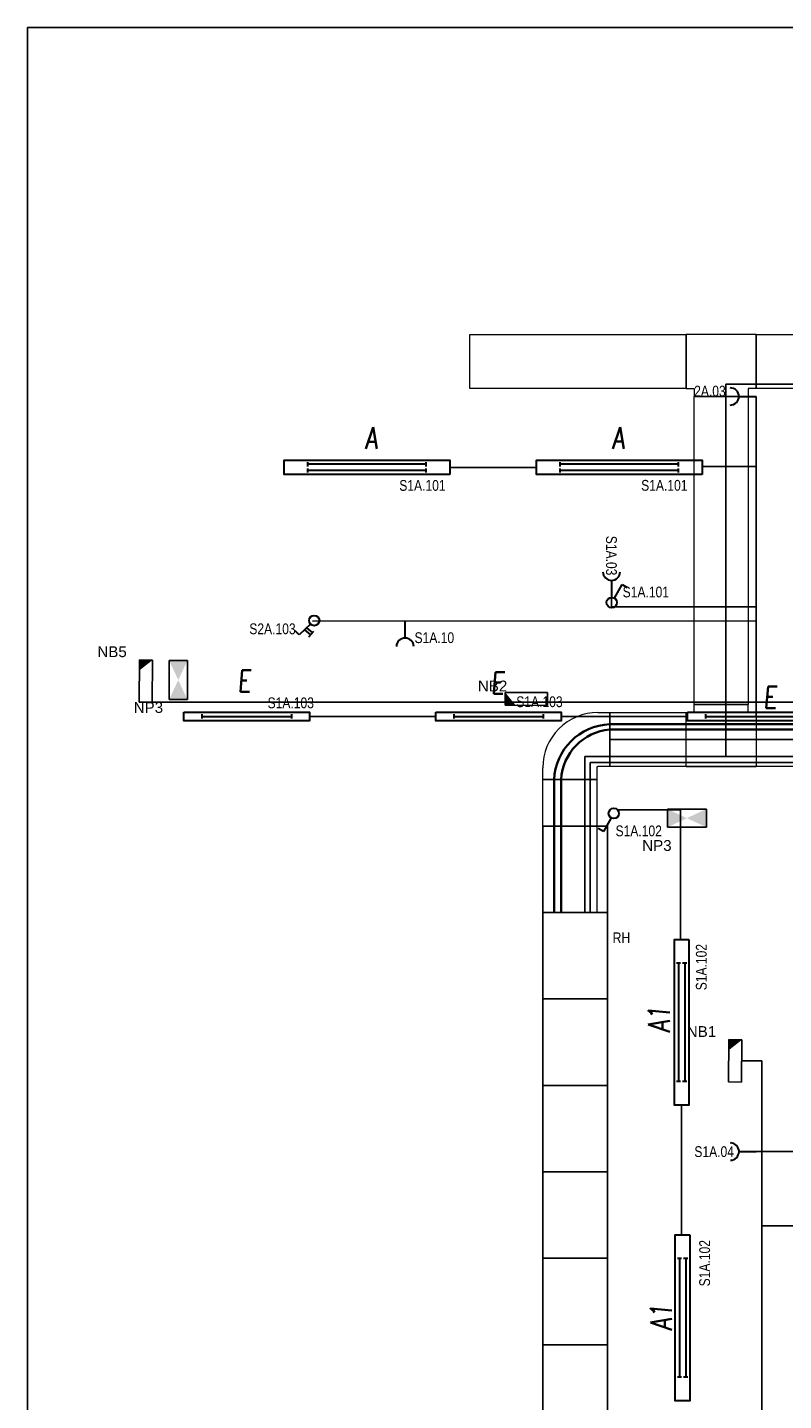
# Model space of a CAD drawing. Header units: millimetres. Extents: x 373037 to 682063, y 76092 to 274210.
# Tile 3 of 256: x 373037 to 380029, y 121765 to 134472. Entities that reach past the tile are written whole.
import ezdxf
from ezdxf.enums import TextEntityAlignment as Align

# ---------------------------------------------------------------- set-up
doc = ezdxf.new("R2010")
doc.units = ezdxf.units.MM
doc.header["$LTSCALE"] = 100
doc.layers.get('0').update_dxf_attribs({"linetype": 'CONTINUOUS'})
for name, color, linetype, lineweight in [('2DE_OBL', 97, 'CONTINUOUS', 30), ('2DE_OBL_L1', 91, 'CONTINUOUS', 30), ('E_NOUZOVÉ+PP OSVĚTLENÍ', 60, 'CONTINUOUS', 25), ('E_SVĚTLA POPIS', 130, 'CONTINUOUS', 30), ('E_VEDENÍ SILNOPROUD', 50, 'CONTINUOUS', 25), ('E_VEDENÍ_CBS', 214, 'CONTINUOUS', 25), ('E_VYPINACE', 170, 'CONTINUOUS', 30), ('E_ZÁSUVKY POPIS', 156, 'CONTINUOUS', 30), ('E_ZÁSUVKY.OST.+VYVODY', 11, 'CONTINUOUS', 30), ('E_ŽLABY', 40, 'CONTINUOUS', 15), ('U1 LIGHTING', 10, 'CONTINUOUS', 35)]:
    doc.layers.add(name, color=color, linetype=linetype, lineweight=lineweight)
for name, color, linetype in [('BEZPECNOSTNE SVETLA', 80, 'CONTINUOUS'), ('E_RÁM', 253, 'CONTINUOUS'), ('GC3_MEP_E_LV_SECURITY LIGHT', 80, 'CONTINUOUS'), ('PIKTOGRAMY', 210, 'CONTINUOUS'), ('Svetla - prepinace', 7, 'CONTINUOUS')]:
    doc.layers.add(name, color=color, linetype=linetype)
doc.styles.add('ARIAL', font='arial.ttf')
doc.styles.add('CP_ATTR', font='ROMANS.SHX')
doc.styles.add('CS-ROMANS', font='romans.shx', dxfattribs={"width": 0.75, "oblique": 5})
doc.styles.get("Standard").update_dxf_attribs({"font": 'arial.ttf'})
doc.styles.add('V+P_01_B3_E_FP_001$0$BLOCK', font='romans.shx', dxfattribs={"width": 0.8})

# ---------------------------------------------------------------- blocks, each defined once
blk = doc.blocks.new('zasuvka_jednoducha')
at = {"color": 1, "lineweight": 30}
blk.add_line((19281, 12983), (19281, 13143), dxfattribs=at)
blk.add_arc((19281, 12903), 80, 0, 180, dxfattribs=at)
blk = doc.blocks.new('*U30')
at = {"color": 0, "linetype": 'ByBlock'}
for p, q in [((24, 249.57), (96, 374.28)), ((96, 374.28), (143.56, 346.82))]:
    blk.add_line(p, q, dxfattribs=at)
blk.add_circle((0, 208), 48, dxfattribs=at)
blk = doc.blocks.new('prepinas-svetel-jednoduchy')
at = {"layer": 'E_VYPINACE', "rotation": 89.99999999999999}
blk.add_blockref('*U30', (208, 2), dxfattribs=at)
blk = doc.blocks.new('2DELLI010_CZ')
for p, q in [((-0.5, 0.25), (-0.5, 0.05)), ((0.5, 0.25), (0.5, 0.05)), ((-0.5, 0.15), (0.5, 0.15)), ((-0.5, -0.05), (-0.5, -0.25)), ((0.5, -0.05), (0.5, -0.25)), ((-0.5, -0.15), (0.5, -0.15))]:
    blk.add_line(p, q)
blk.add_lwpolyline([(-0.7, 0.35), (0.7, 0.35), (0.7, -0.35), (-0.7, -0.35)], close=True)
at = {"linetype": 'ByBlock', "style": 'CP_ATTR', "flags": 9}
for tag, p in [('NAME', (-0.092, -0.018)), ('GROUP', (-0.092, -0.018)), ('NUMBER', (-0.092, -0.018)), ('PRODUCER', (-0.092, -0.018)), ('ARTICLE', (-0.092, -0.018)), ('CHARACTER', (-0.092, -0.018)), ('VOLTAGE', (-0.092, -0.019)), ('WEIGHT', (-0.092, -0.018)), ('OTHER', (-0.092, -0.018)), ('PRODUCT-TYPE', (-0.092, -0.019)), ('ORDER-NO', (-0.092, -0.019)), ('POWER', (-0.092, -0.019))]:
    blk.add_attdef(tag, text='', height=0.00005, dxfattribs=at).set_placement(p, align=Align.MIDDLE_LEFT)
blk = doc.blocks.new('E')
at = {"layer": 'U1 LIGHTING', "style": 'CS-ROMANS', "oblique": 5, "width": 0.75}
blk.add_text('E', height=200, dxfattribs=at).set_placement((229480, 21709))
blk = doc.blocks.new('2DELLI009_CZ')
for p, q in [((-0.5, 0.1), (-0.5, -0.1)), ((-0.5, 0), (0.5, 0)), ((0.5, 0.1), (0.5, -0.1))]:
    blk.add_line(p, q)
blk.add_lwpolyline([(-0.7, 0.2), (0.7, 0.2), (0.7, -0.2), (-0.7, -0.2)], close=True)
at = {"linetype": 'ByBlock', "style": 'CP_ATTR', "flags": 9}
for tag, p in [('NAME', (-0.092, -0.018)), ('GROUP', (-0.092, -0.018)), ('NUMBER', (-0.092, -0.018)), ('PRODUCER', (-0.092, -0.018)), ('ARTICLE', (-0.092, -0.018)), ('CHARACTER', (-0.092, -0.018)), ('VOLTAGE', (-0.092, -0.019)), ('WEIGHT', (-0.092, -0.018)), ('OTHER', (-0.092, -0.018)), ('PRODUCT-TYPE', (-0.092, -0.019)), ('ORDER-NO', (-0.092, -0.019)), ('POWER', (-0.092, -0.019))]:
    blk.add_attdef(tag, text='', height=0.00005, dxfattribs=at).set_placement(p, align=Align.MIDDLE_LEFT)
blk = doc.blocks.new('*U141')
for p, q in [((120, 260), (120, 370)), ((120, 370), (620, 370)), ((620, 370), (620, 260)), ((0, -250), (0, 250)), ((0, 250), (110, 250)), ((110, -250), (0, -250))]:
    blk.add_line(p, q)
for radius in [510, 10]:
    blk.add_arc((110, 260), radius, 270, 0)
at = {"style": 'CP_ATTR', "flags": 9}
for tag in ['NAME', 'PRODUCER', 'PRODUCT-TYPE', 'ARTICLE', 'FLOW', 'NUMBER', 'SYSTEM', 'FORM', 'SIZE', 'OTHER']:
    blk.add_attdef(tag, (0, 0), '', height=0.0001, dxfattribs=at)
blk = doc.blocks.new('*U143')
for p, q in [((0, -250), (0, 250)), ((0, 250), (8685, 250)), ((8685, 250), (8685, -250)), ((8685, -250), (0, -250))]:
    blk.add_line(p, q)
at = {"style": 'CP_ATTR', "flags": 9}
for tag in ['NAME', 'PRODUCER', 'PRODUCT-TYPE', 'ARTICLE', 'FLOW', 'NUMBER', 'SYSTEM', 'FORM', 'SIZE', 'OTHER']:
    blk.add_attdef(tag, (0, 0), '', height=0.0001, dxfattribs=at)
blk = doc.blocks.new('*U145')
for p, q in [((75, 325), (75, 325)), ((75, 325), (575, 325)), ((75, 250), (75, 325)), ((575, 325), (575, 325)), ((575, 250), (575, 325)), ((0, -250), (0, 250)), ((0, 250), (0, 250)), ((0, 250), (75, 250)), ((650, 250), (575, 250)), ((650, 250), (650, 250)), ((650, 250), (650, -250)), ((0, -250), (0, -250)), ((0, -250), (650, -250)), ((650, -250), (650, -250))]:
    blk.add_line(p, q)
at = {"style": 'CP_ATTR', "flags": 9}
for tag in ['NAME', 'PRODUCER', 'PRODUCT-TYPE', 'ARTICLE', 'FLOW', 'NUMBER', 'SYSTEM', 'FORM', 'SIZE', 'OTHER']:
    blk.add_attdef(tag, (0, 0), '', height=0.0001, dxfattribs=at)
blk = doc.blocks.new('*U146')
for p, q in [((75, 325), (75, 325)), ((75, 325), (575, 325)), ((75, 250), (75, 325)), ((575, 325), (575, 325)), ((575, 250), (575, 325)), ((0, -250), (0, 250)), ((0, 250), (0, 250)), ((0, 250), (75, 250)), ((650, 250), (575, 250)), ((650, 250), (650, 250)), ((650, 250), (650, -250)), ((0, -250), (0, -250)), ((0, -250), (650, -250)), ((650, -250), (650, -250))]:
    blk.add_line(p, q)
at = {"style": 'CP_ATTR', "flags": 9}
for tag in ['NAME', 'PRODUCER', 'PRODUCT-TYPE', 'ARTICLE', 'FLOW', 'NUMBER', 'SYSTEM', 'FORM', 'SIZE', 'OTHER']:
    blk.add_attdef(tag, (0, 0), '', height=0.0001, dxfattribs=at)
blk = doc.blocks.new('*U148')
for p, q in [((0, -250), (0, 250)), ((0, 250), (1230, 250)), ((1230, 250), (1230, -250)), ((1230, -250), (0, -250))]:
    blk.add_line(p, q)
at = {"style": 'CP_ATTR', "flags": 9}
for tag in ['NAME', 'PRODUCER', 'PRODUCT-TYPE', 'ARTICLE', 'FLOW', 'NUMBER', 'SYSTEM', 'FORM', 'SIZE', 'OTHER']:
    blk.add_attdef(tag, (0, 0), '', height=0.0001, dxfattribs=at)
blk = doc.blocks.new('*U149')
for p, q in [((0, -250), (0, 250)), ((0, 250), (2850, 250)), ((2850, 250), (2850, -250)), ((2850, -250), (0, -250))]:
    blk.add_line(p, q)
at = {"style": 'CP_ATTR', "flags": 9}
for tag in ['NAME', 'PRODUCER', 'PRODUCT-TYPE', 'ARTICLE', 'FLOW', 'NUMBER', 'SYSTEM', 'FORM', 'SIZE', 'OTHER']:
    blk.add_attdef(tag, (0, 0), '', height=0.0001, dxfattribs=at)
blk = doc.blocks.new('*U150')
for p, q in [((0, -250), (0, 250)), ((0, 250), (1576, 250)), ((1576, 250), (1576, -250)), ((1576, -250), (0, -250))]:
    blk.add_line(p, q)
at = {"style": 'CP_ATTR', "flags": 9}
for tag in ['NAME', 'PRODUCER', 'PRODUCT-TYPE', 'ARTICLE', 'FLOW', 'NUMBER', 'SYSTEM', 'FORM', 'SIZE', 'OTHER']:
    blk.add_attdef(tag, (0, 0), '', height=0.0001, dxfattribs=at)
blk = doc.blocks.new('*U151')
for p, q in [((0, -250), (0, 250)), ((0, 250), (2000, 250)), ((2000, 250), (2000, -250)), ((2000, -250), (0, -250))]:
    blk.add_line(p, q)
at = {"style": 'CP_ATTR', "flags": 9}
for tag in ['NAME', 'PRODUCER', 'PRODUCT-TYPE', 'ARTICLE', 'FLOW', 'NUMBER', 'SYSTEM', 'FORM', 'SIZE', 'OTHER']:
    blk.add_attdef(tag, (0, 0), '', height=0.0001, dxfattribs=at)
blk = doc.blocks.new('*U24')
at = {"color": 0, "linetype": 'ByBlock'}
for p, q in [((24, 249.57), (96, 374.28)), ((96, 374.28), (143.56, 346.82))]:
    blk.add_line(p, q, dxfattribs=at)
blk.add_circle((0, 208), 48, dxfattribs=at)
blk = doc.blocks.new('tlacitko_prepinac_svetla')
at = {"layer": 'E_VYPINACE'}
for points in [[(16875, 8774), (16940, 8744)], [(16888, 8798), (16951, 8769)], [(16930, 8722), (16960, 8787)]]:
    blk.add_lwpolyline(points, dxfattribs=at)
at = {"layer": 'E_VYPINACE', "rotation": 180}
blk.add_blockref('*U24', (16937, 9090), dxfattribs=at)
blk = doc.blocks.new('*U89')
at = {"layer": 'E_NOUZOVÉ+PP OSVĚTLENÍ', "linetype": 'ByBlock'}
for p, q in [((135, 59), (-255, 61)), ((-255, 61), (-255, -59)), ((135, -61), (135, 59)), ((-255, -59), (135, -61))]:
    blk.add_line(p, q, dxfattribs=at)
at = {"layer": 'E_NOUZOVÉ+PP OSVĚTLENÍ'}
blk.add_solid([(-255, 61), (-255, -59), (-158, -60)], dxfattribs=at)
at = {"layer": 'E_NOUZOVÉ+PP OSVĚTLENÍ', "style": 'ARIAL'}
blk.add_attdef('BEZ.SV', (52, -54), '', height=100, dxfattribs=at)
blk = doc.blocks.new('V+P_01_B3_E_FP_001$0$E-LI-35')
at = {"layer": 'E_NOUZOVÉ+PP OSVĚTLENÍ', "linetype": 'ByBlock'}
for p, q in [((-10.88, -1.92), (10.88, -1.92)), ((-10.88, -12.08), (-10.88, -1.92)), ((10.88, -1.92), (10.88, -12.08)), ((-10.88, -12.08), (10.88, -12.08))]:
    blk.add_line(p, q, dxfattribs=at)
at = {"layer": 'E_NOUZOVÉ+PP OSVĚTLENÍ'}
blk.add_solid([(-10.88, -12.08), (-10.88, -1.92), (10.88, -1.92), (10.88, -12.08)], dxfattribs=at)
at = {"layer": 'E_NOUZOVÉ+PP OSVĚTLENÍ', "style": 'V+P_01_B3_E_FP_001$0$BLOCK', "width": 0.8, "flags": 8}
for tag, p in [('DIVERS.1', (-17.93, -2.11)), ('DIVERS.2', (-16.41, -11.97))]:
    blk.add_attdef(tag, text='', height=7.25, dxfattribs=at).set_placement(p, align=Align.RIGHT)
at = {"layer": 'E_NOUZOVÉ+PP OSVĚTLENÍ', "style": 'V+P_01_B3_E_FP_001$0$BLOCK', "width": 0.8}
for tag, p, height, flags in [('BLOCKNAME', (-6.79, -1.4), 2.54, 3), ('LEISTUNG', (13.35, -11.99), 7.25, 8)]:
    blk.add_attdef(tag, p, '', height=height, dxfattribs=dict(at, flags=flags))
blk.add_attdef('STROMKREIS', text='', height=7.25, dxfattribs=at).set_placement((-11.76, -23.81), align=Align.BOTTOM_CENTER)
blk = doc.blocks.new('*U39')
at = {"layer": 'GC3_MEP_E_LV_SECURITY LIGHT', "xscale": 16.54563019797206, "yscale": 16.54563022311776, "zscale": 16.54563022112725, "rotation": 270.0000000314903}
blk.add_blockref('V+P_01_B3_E_FP_001$0$E-LI-35', (116, 0), dxfattribs=at)
at = {"layer": 'PIKTOGRAMY', "style": 'ARIAL'}
blk.add_attdef('PIKTOGRAM', (162, -40), '', height=100, dxfattribs=at)
blk = doc.blocks.new('*U91')
at = {"layer": 'E_NOUZOVÉ+PP OSVĚTLENÍ', "linetype": 'ByBlock'}
for p, q in [((-118, 196), (-122, -194)), ((2, 194), (-118, 196)), ((-2, -196), (2, 194)), ((-122, -194), (-2, -196))]:
    blk.add_line(p, q, dxfattribs=at)
at = {"layer": 'E_NOUZOVÉ+PP OSVĚTLENÍ'}
blk.add_solid([(2, 194), (-118, 196), (-119, 99)], dxfattribs=at)
at = {"layer": 'E_NOUZOVÉ+PP OSVĚTLENÍ', "style": 'ARIAL'}
blk.add_attdef('BEZ.SV', (52, -54), '', height=100, dxfattribs=at)
blk = doc.blocks.new('*U239')
at = {"layer": 'GC3_MEP_E_LV_SECURITY LIGHT', "xscale": 16.54563019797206, "yscale": 16.54563022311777, "zscale": 16.54563022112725, "rotation": 180.0000000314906}
blk.add_blockref('V+P_01_B3_E_FP_001$0$E-LI-35', (0, -116), dxfattribs=at)
at = {"layer": 'PIKTOGRAMY', "style": 'ARIAL'}
blk.add_attdef('PIKTOGRAM', (162, -40), '', height=100, dxfattribs=at)
blk = doc.blocks.new('A')
at = {"layer": 'U1 LIGHTING', "style": 'CS-ROMANS', "oblique": 5, "width": 0.75}
blk.add_text('A', height=200, dxfattribs=at).set_placement((229480, 21709))
blk = doc.blocks.new('A1')
at = {"layer": 'U1 LIGHTING', "style": 'CS-ROMANS', "oblique": 5, "width": 0.75}
blk.add_text('A1', height=200, dxfattribs=at).set_placement((229480, 21709))

msp = doc.modelspace()

# ---------------------------------------------------------------- linework, layer by layer
at = {"layer": 'E_RÁM', "color": 252, "true_color": 0x939598}
msp.add_lwpolyline([(399617, 110792), (373037, 110792), (373037, 134472), (399617, 134472)], close=True, dxfattribs=at)
at = {"layer": 'E_VEDENÍ SILNOPROUD', "color": 241, "true_color": 0xf7abae}
for p, q in [((380953, 131172), (379495, 131172)), ((379495, 131172), (379495, 127725)), ((378192, 126282), (378192, 127725)), ((387335, 127725), (378192, 127725))]:
    msp.add_line(p, q, dxfattribs=at)
at = {"layer": 'E_VEDENÍ SILNOPROUD'}
for p, q in [((379777, 131057), (379777, 128097)), ((377743, 130401), (376943, 130401)), ((379777, 130410), (379277, 130410)), ((378438, 129200), (378438, 129110)), ((378438, 129110), (379777, 129110)), ((375673, 128978), (379777, 128982)), ((375644, 128097), (376813, 128097)), ((377973, 128097), (379141, 128097)), ((387600, 127882), (378422, 127882)), ((378494, 127232), (379077, 127232)), ((379077, 127232), (379077, 126032)), ((379086, 124498), (379086, 123298)), ((381734, 124070), (379777, 124070))]:
    msp.add_line(p, q, dxfattribs=at)
at = {"layer": 'E_VEDENÍ SILNOPROUD', "lineweight": 35}
for p, q in [((387108, 128022), (378422, 128024)), ((387107, 127974), (378422, 127974)), ((377907, 127510), (377907, 126282)), ((377971, 127511), (377971, 126282))]:
    msp.add_line(p, q, dxfattribs=at)
at = {"layer": 'E_VEDENÍ SILNOPROUD', "color": 240, "true_color": 0xed1f24}
for p in [(378240, 126281), (387256, 127671)]:
    msp.add_line(p, (378240, 127671), dxfattribs=at)
at = {"layer": 'E_VEDENÍ SILNOPROUD', "color": 242, "true_color": 0xcd2027}
for points in [[(377802, 127082), (378402, 127082), (378402, 126282), (377802, 126282)], [(377802, 126282), (378402, 126282), (378402, 125482), (377802, 125482)], [(377802, 125482), (378402, 125482), (378402, 124682), (377802, 124682)], [(377802, 124682), (378402, 124682), (378402, 123882), (377802, 123882)], [(377802, 123882), (378402, 123882), (378402, 123082), (377802, 123082)], [(377802, 123082), (378402, 123082), (378402, 122282), (377802, 122282)], [(377802, 122282), (378402, 122282), (378402, 121482), (377802, 121482)]]:
    msp.add_lwpolyline(points, close=True, dxfattribs=at)
at = {"layer": 'E_VEDENÍ SILNOPROUD', "lineweight": 35}
for centre, radius, start, end in [((378441, 127490), 534, 92.1161, 177.7964), ((378462, 127485), 491, 94.657, 176.8992)]:
    msp.add_arc(centre, radius, start, end, dxfattribs=at)
at = {"layer": 'E_VEDENÍ_CBS'}
for p, q in [((374189, 128228), (392802, 128228)), ((379642, 124908), (379827, 124908)), ((379827, 124908), (379827, 115592)), ((380277, 123383), (379827, 123383))]:
    msp.add_line(p, q, dxfattribs=at)

# ---------------------------------------------------------------- block references
at = {"layer": '2DE_OBL', "xscale": 1095.714285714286, "yscale": 191.4285714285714, "zscale": 409.9999999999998}
for p, rotation in [((376176, 130401), 180), ((378510, 130401), 180), ((379086, 125265), 270), ((379095, 122531), 270)]:
    msp.add_blockref('2DELLI010_CZ', p, dxfattribs=dict(at, rotation=rotation))
at = {"layer": '2DE_OBL_L1', "xscale": 828.5714285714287, "yscale": 200, "zscale": 1000}
for p in [(375064, 128097), (377393, 128097), (379721, 128097)]:
    msp.add_blockref('2DELLI009_CZ', p, dxfattribs=at)
at = {"layer": 'BEZPECNOSTNE SVETLA'}
ref = msp.add_blockref('*U91', (374191, 128423), dxfattribs=at)
ref.add_attrib('BEZ.SV', 'NB5', (373683, 128645), dxfattribs={"layer": 'E_NOUZOVÉ+PP OSVĚTLENÍ', "height": 100, "style": 'ARIAL'})
ref = msp.add_blockref('*U89', (377710, 128258), dxfattribs=at)
ref.add_attrib('BEZ.SV', 'NB2', (377202, 128328), dxfattribs={"layer": 'E_NOUZOVÉ+PP OSVĚTLENÍ', "height": 100, "style": 'ARIAL'})
ref = msp.add_blockref('*U91', (379642, 124909), dxfattribs=at)
ref.add_attrib('BEZ.SV', 'NB1', (379134, 125130), dxfattribs={"layer": 'E_NOUZOVÉ+PP OSVĚTLENÍ', "height": 100, "style": 'ARIAL'})
at = {"layer": 'E_VEDENÍ_CBS'}
for p in [(146679, 108863), (148963, 108864)]:
    msp.add_blockref('A', p, dxfattribs=at)
at = {"layer": 'E_VEDENÍ_CBS', "rotation": 90}
for p in [(400686, -104310), (400706, -107067)]:
    msp.add_blockref('A1', p, dxfattribs=at)
at = {"layer": 'E_VYPINACE', "rotation": 270}
msp.add_blockref('prepinas-svetel-jednoduchy', (378438, 129150), dxfattribs=at)
at = {"layer": 'E_ZÁSUVKY.OST.+VYVODY', "color": 1}
for name, p, rotation in [('zasuvka_jednoducha', (366633, 150338), 270), ('zasuvka_jednoducha', (397719, 142338), 180), ('tlacitko_prepinac_svetla', (356976, 125034), 344.2459004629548), ('zasuvka_jednoducha', (366634, 143350), 270)]:
    msp.add_blockref(name, p, dxfattribs=dict(at, rotation=rotation))
msp.add_blockref('zasuvka_jednoducha', (357248, 115839), dxfattribs=at)
at = {"layer": 'E_ŽLABY'}
for name, p, rotation in [('*U151', (379127, 131382), 180), ('*U149', (379452, 128207), 90), ('*U148', (378052, 127512), 270)]:
    msp.add_blockref(name, p, dxfattribs=dict(at, rotation=rotation))
at = {"layer": 'E_ŽLABY', "zscale": 110}
for name, p, rotation in [('*U146', (379777, 131382), 180), ('*U141', (378422, 127882), 179.9999999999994)]:
    msp.add_blockref(name, p, dxfattribs=dict(at, rotation=rotation))
at = {"layer": 'E_ŽLABY'}
for name, p in [('*U150', (379777, 131382)), ('*U143', (378422, 127882))]:
    msp.add_blockref(name, p, dxfattribs=at)
at = {"layer": 'E_ŽLABY', "zscale": 110}
msp.add_blockref('*U145', (379127, 127882), dxfattribs=at)
at = {"layer": 'PIKTOGRAMY'}
ref = msp.add_blockref('*U39', (374431, 128433), dxfattribs=at)
ref.add_attrib('PIKTOGRAM', 'NP3', (374019, 128129), dxfattribs={"layer": 'E_NOUZOVÉ+PP OSVĚTLENÍ', "height": 100, "style": 'ARIAL'})
ref = msp.add_blockref('*U239', (379135, 127155), dxfattribs=at)
ref.add_attrib('PIKTOGRAM', 'NP3', (378722, 126852), dxfattribs={"layer": 'E_NOUZOVÉ+PP OSVĚTLENÍ', "height": 100, "style": 'ARIAL'})
at = {"layer": 'Svetla - prepinace', "rotation": 89.99999999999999}
msp.add_blockref('prepinas-svetel-jednoduchy', (378461, 127199), dxfattribs=at)
at = {"layer": 'U1 LIGHTING'}
for p in [(145500, 106614), (147843, 106596), (150364, 106463)]:
    msp.add_blockref('E', p, dxfattribs=at)

# ---------------------------------------------------------------- texts
at = {"layer": 'E_SVĚTLA POPIS', "width": 0.8}
for s, p in [('S1A.101', (376475, 130184)), ('S1A.101', (378712, 130185)), ('S1A.101', (378541, 129198)), ('S2A.103', (375088, 128857)), ('S1A.103', (375257, 128172)), ('S1A.103', (377557, 128182)), ('S1A.102', (378475, 126987))]:
    msp.add_text(s, height=100, dxfattribs=at).set_placement(p)
for p in [(379318, 125562), (379349, 122822)]:
    msp.add_text('S1A.102', height=100, rotation=90, dxfattribs=at).set_placement(p)
at = {"layer": 'E_ZÁSUVKY POPIS', "width": 0.8}
for s, p in [('2A.03', (379202, 131057)), ('S1A.10', (376616, 128775)), ('S1A.04', (379204, 124019))]:
    msp.add_text(s, height=100, dxfattribs=at).set_placement(p)
msp.add_text('S1A.03', height=100, rotation=270, dxfattribs=at).set_placement((378387, 129768))
at = {"layer": 'E_ZÁSUVKY POPIS', "color": 242, "true_color": 0xcd2027, "width": 0.8}
msp.add_text('RH', height=100, dxfattribs=at).set_placement((378449, 125998))

doc.saveas('drawing.dxf')
